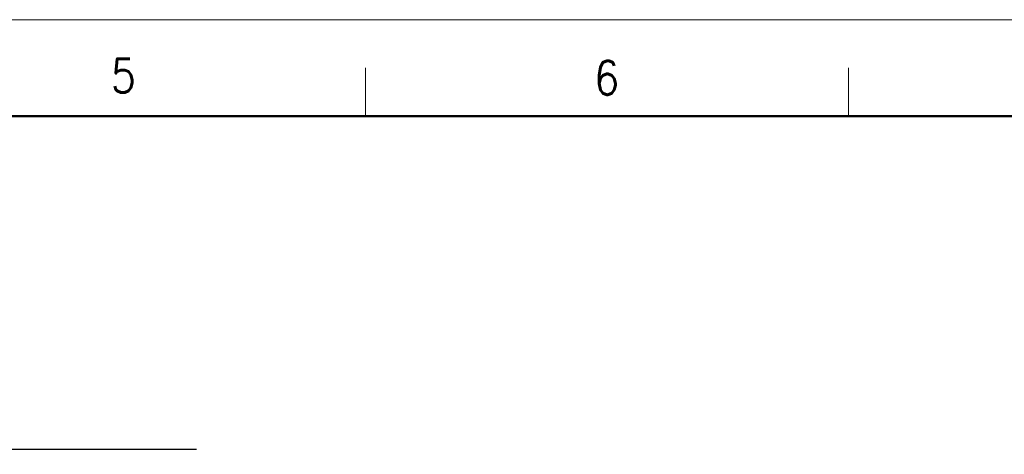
# Model space of a CAD drawing. Header units: millimetres. Extents: x 0 to 1300, y 0 to 891.
# Tile 147 of 148: x 673 to 978, y 756 to 891. Entities that reach past the tile are written whole.
import ezdxf

# ---------------------------------------------------------------- set-up
doc = ezdxf.new("R2010")
doc.units = ezdxf.units.MM
doc.header["$LTSCALE"] = 0.545669
doc.layers.add('NoLayerName_001', color=7, linetype='Continuous')
doc.styles.get("Standard").update_dxf_attribs({"font": 'txt', "bigfont": 'extfont2'})
doc.dimstyles.get("Standard").update_dxf_attribs({"dimtxt": 2.5, "dimasz": 2.5, "dimexe": 1, "dimexo": 1, "dimtad": 1, "dimdec": 3, "dimzin": 0, "dimdsep": 46, "dimtxsty": 'Standard', "dimcen": 2.5, "dimadec": 3, "dimazin": 0, "dimtfac": 0.75, "dimtdec": 3, "dimtmove": 0, "dimatfit": 3, "dimfxl": 1, "dimarcsym": 0})

msp = doc.modelspace()

# ---------------------------------------------------------------- linework, layer by layer
at = {"layer": 'NoLayerName_001', "color": 7, "linetype": 'Continuous', "lineweight": 13}
msp.add_line((0, 891), (1260, 891), dxfattribs=at)
at = {"layer": 'NoLayerName_001', "color": 2, "linetype": 'Continuous', "lineweight": 13}
for p, q in [((780, 861), (780, 876)), ((930, 876), (930, 861))]:
    msp.add_line(p, q, dxfattribs=at)
at = {"layer": 'NoLayerName_001', "color": 7, "linetype": 'Continuous', "lineweight": 50}
msp.add_line((75, 861), (1230, 861), dxfattribs=at)

# ---------------------------------------------------------------- texts
at = {"layer": 'NoLayerName_001', "color": 2, "lineweight": 13, "char_height": 10.5, "attachment_point": 7}
for s, insert in [('\\A1;\\W0.8600;5', (700.96821, 868.352208)), ('\\A1;\\W0.8600;6', (851.043978, 867.694008))]:
    msp.add_mtext(s, dxfattribs=dict(at, insert=insert))

# ---------------------------------------------------------------- leaders
at = {"layer": 'NoLayerName_001', "color": 3, "linetype": 'Continuous', "lineweight": 13}
msp.add_leader([(600, 757.5), (727.5, 757.5)], dimstyle='Standard', override={"dimasz": 6, "dimldrblk": 'OPEN30'}, dxfattribs=at)

doc.saveas('drawing.dxf')
